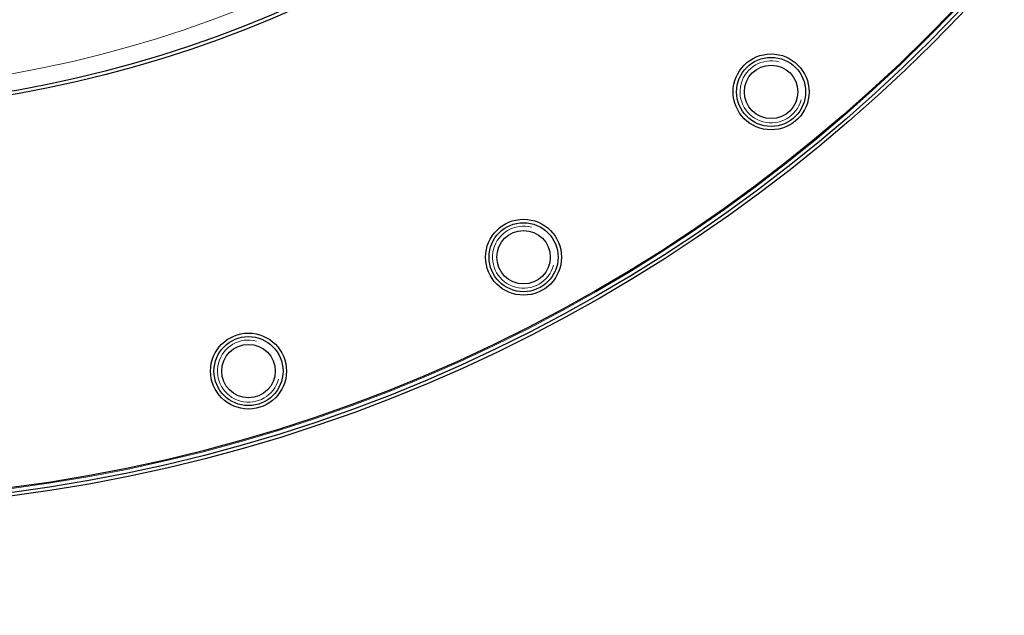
# Model space of a CAD drawing. Header units: inches. Extents: x 0 to 17820, y -10 to 12600.
# Tile 207 of 256: x 8400 to 8685, y 3323 to 3496. Entities that reach past the tile are written whole.
import ezdxf

# ---------------------------------------------------------------- set-up
doc = ezdxf.new("R2010")
doc.units = ezdxf.units.IN
doc.layers.add('1', color=7, linetype='Continuous', true_color=0xffffff)
doc.layers.add('254', color=7, linetype='Continuous', true_color=0xffffff)
doc.styles.add('latin_extended', font='simplex.shx')
doc.dimstyles.get("Standard").update_dxf_attribs({"dimtxt": 0.18, "dimasz": 0.18, "dimexe": 0.18, "dimexo": 0.0625, "dimgap": 0.09, "dimtad": 0, "dimtih": 1, "dimtoh": 1, "dimdec": 4, "dimzin": 0, "dimdsep": 46, "dimtxsty": 'Standard', "dimcen": 0.09, "dimadec": 0, "dimazin": 0, "dimtfac": 1, "dimtdec": 4, "dimtofl": 0, "dimtmove": 0, "dimatfit": 3, "dimfxl": 1, "dimtolj": 1, "dimtzin": 0, "dimarcsym": 0})

# ---------------------------------------------------------------- blocks, each defined once
blk = doc.blocks.new('_U14')
at = {"layer": '254', "color": 3, "linetype": 'Continuous', "lineweight": 13, "transparency": 16777216}
for p, q in [((8368.34, 3814.73), (9623.23, 3814.73)), ((9593.23, 3709.73), (9593.23, 3255.73)), ((9068.34, 3150.73), (9623.23, 3150.73)), ((9593.23, 3150.73), (9593.23, 1695.73))]:
    blk.add_line(p, q, dxfattribs=at)
at = {"layer": '254', "color": 3, "transparency": 16777216}
for points in [[(9610.73, 3709.73), (9575.73, 3709.73), (9593.23, 3814.73)], [(9575.73, 3255.73), (9610.73, 3255.73), (9593.23, 3150.73)]]:
    blk.add_solid(points, dxfattribs=at)
at = {"layer": 'Defpoints', "color": 0, "transparency": 16777216}
for p in [(8338.34, 3814.73), (9038.34, 3150.73), (9593.23, 3150.73)]:
    blk.add_point(p, dxfattribs=at)
at = {"layer": '254', "color": 2, "lineweight": 13, "transparency": 16777216, "insert": (9435.73, 1748.23), "char_height": 105, "attachment_point": 1, "rotation": 90, "style": 'latin_extended'}
blk.add_mtext('\\A1;\\C31;{\\H1.00x;\\Fsimplex.shx;Installed ~\\Fsimplex.shx;}\\C2; 664 ', dxfattribs=at)

msp = doc.modelspace()

# ---------------------------------------------------------------- linework, layer by layer
at = {"layer": '1', "color": 110, "linetype": 'Continuous', "lineweight": 13}
for radius in [616.6, 458.862, 340]:
    msp.add_circle((8338.337, 3814.733), radius, dxfattribs=at)
at = {"layer": '1', "color": 2, "linetype": 'Continuous', "lineweight": 25}
for centre, radius in [((8338.337, 3814.733), 615), ((8338.337, 3814.733), 613), ((8338.337, 3814.733), 461), ((8338.337, 3814.733), 460), ((8338.337, 3814.733), 458.594), ((8338.337, 3814.733), 346), ((8338.337, 3814.733), 345), ((8617.47, 3474.608), 11), ((8617.47, 3474.608), 10), ((8617.47, 3474.608), 7.75), ((8545.752, 3426.687), 11), ((8545.752, 3426.687), 10), ((8545.752, 3426.687), 7.75), ((8466.063, 3393.679, 0), 11), ((8466.063, 3393.679, 0), 10), ((8466.063, 3393.679, 0), 7.75)]:
    msp.add_circle(centre, radius, dxfattribs=at)
at = {"layer": '1', "color": 120, "linetype": 'Continuous', "lineweight": 13}
for centre in [(8617.47, 3474.608), (8545.752, 3426.687), (8466.063, 3393.679)]:
    msp.add_arc(centre, 9, 75, 345, dxfattribs=at)

# ---------------------------------------------------------------- dimensions: what is measured, and where the dimension line sits
at = {"layer": '254', "color": 2, "linetype": 'Continuous', "lineweight": 13}
dim = msp.add_linear_dim(base=(9593.232, 3150.733), p1=(8338.337, 3814.733), p2=(9038.337, 3150.733), angle=90, text='\\C31;{\\H1.00x;\\Fsimplex.shx;Installed ~\\Fsimplex.shx;}\\C2; <> ', dimstyle='Standard', override={"dimscale": 30, "dimtxt": 3.5, "dimasz": 3.5, "dimexe": 1, "dimexo": 1, "dimgap": 1.75, "dimtad": 1, "dimtih": 0, "dimtoh": 0, "dimdec": 0, "dimlfac": 1, "dimzin": 8, "dimdsep": 46, "dimlunit": 2, "dimtxsty": 'latin_extended', "dimsah": 1, "dimse1": 0, "dimse2": 0, "dimsd1": 0, "dimsd2": 0, "dimclrd": 3, "dimclre": 3, "dimclrt": 2, "dimtol": 0, "dimtm": -0.1, "dimtfac": 0.714286, "dimtdec": 3, "dimtofl": 1, "dimtmove": 0, "dimtzin": 8, "dimlwd": 13, "dimlwe": 13}, dxfattribs=at)
dim.commit()
dim.dimension.update_dxf_attribs({"geometry": '_U14', "text_midpoint": (9593.232, 2370.733), "dimtype": 160})

doc.saveas('drawing.dxf')
